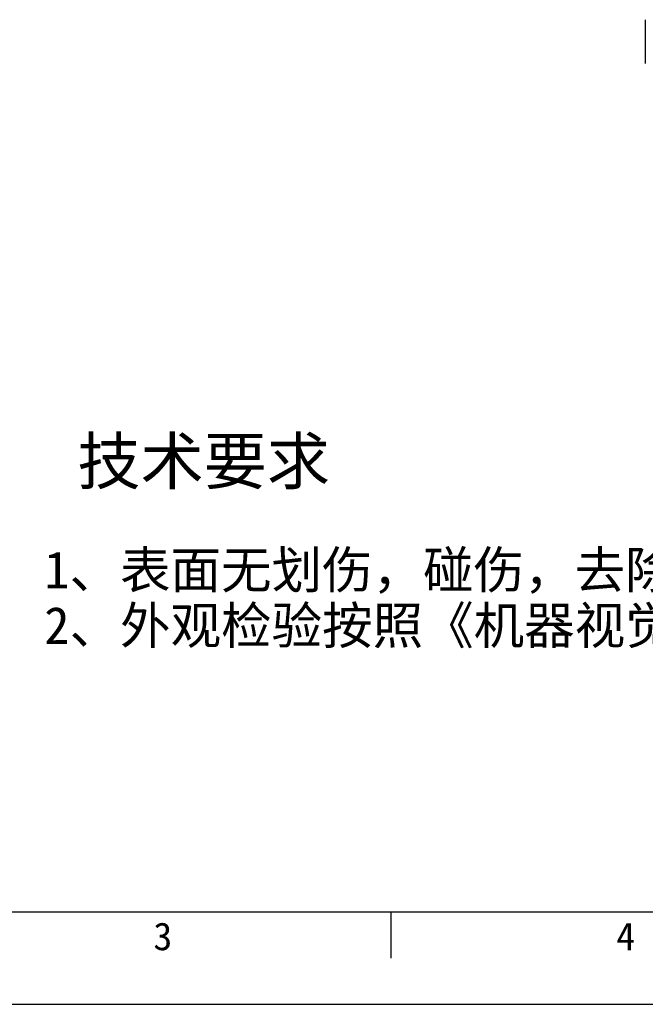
# Model space of a CAD drawing. Header units: millimetres. Extents: x -339 to 255, y 1363 to 1783.
# Tile 2 of 47: x -235 to -167, y 1363 to 1469. Entities that reach past the tile are written whole.
import ezdxf

# ---------------------------------------------------------------- set-up
doc = ezdxf.new("R2010")
doc.units = ezdxf.units.MM
doc.header["$LTSCALE"] = 61.468
doc.layers.get('0').update_dxf_attribs({"linetype": 'CONTINUOUS'})
doc.layers.add('50_ALL_DETAILS', color=7, linetype='CONTINUOUS')
doc.styles.add('TEXTSTYLE_2', font='simfang.ttf')
doc.styles.add('TEXTSTYLE_6', font='simfang.ttf')

msp = doc.modelspace()

# ---------------------------------------------------------------- linework, layer by layer
at = {"linetype": 'Continuous'}
msp.add_line((-167.09, 1469.3041), (-167.09, 1464.5541), dxfattribs=at)
at = {"color": 7}
for p, q in [((-314.1747, 1372.9324), (244.8253, 1372.9324)), ((-194.5374, 1367.9325), (-194.5374, 1372.9324)), ((-339.1747, 1362.9324), (254.8253, 1362.9324))]:
    msp.add_line(p, q, dxfattribs=at)

# ---------------------------------------------------------------- texts
at = {"color": 3, "style": 'TEXTSTYLE_2'}
for s, p in [('3', (-220.2185, 1368.7795)), ('4', (-170.2185, 1368.7795))]:
    msp.add_text(s, height=3, dxfattribs=at).set_placement(p)
at = {"layer": '50_ALL_DETAILS', "color": 3, "style": 'TEXTSTYLE_6'}
for s, height, p in [('技术要求', 5, (-228.4229, 1419.1188)), ('1、表面无划伤，碰伤，去除飞边、毛刺；', 4, (-231.9991, 1407.8641)), ('2、外观检验按照《机器视觉机箱类结构件检验规范》执行', 4, (-231.9991, 1401.8641))]:
    msp.add_text(s, height=height, dxfattribs=at).set_placement(p)

doc.saveas('drawing.dxf')
